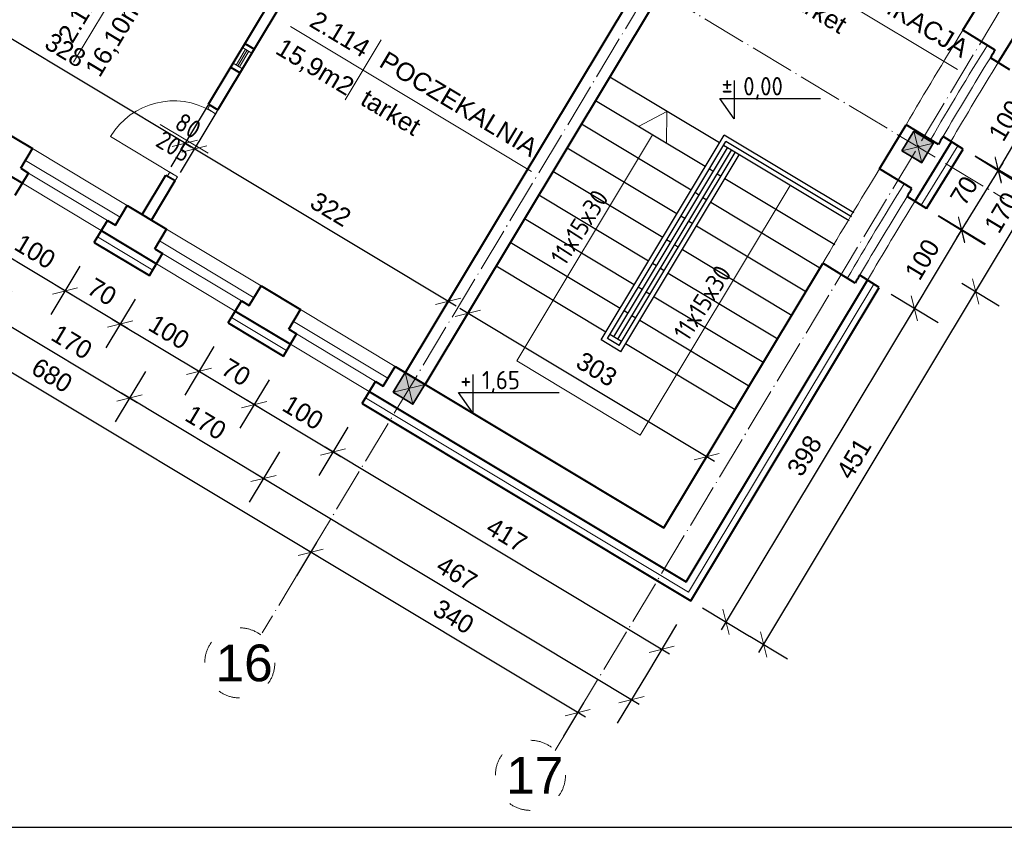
# Model space of a CAD drawing. Header units: millimetres. Extents: x -32003 to -19505, y 17931 to 29358.
# Tile 55 of 92: x -23323 to -22253, y 17931 to 18809. Entities that reach past the tile are written whole.
import ezdxf

# ---------------------------------------------------------------- set-up
doc = ezdxf.new("R2010")
doc.units = ezdxf.units.MM
doc.header["$PDMODE"] = 3
doc.linetypes.add('ACAD_ISO03W100', pattern=[30, 12, -18])
doc.linetypes.add('ACAD_ISO04W100', pattern=[30.5, 24, -3, 0.5, -3])
for name, color, linetype, lineweight in [('_wymiary', 1, 'Continuous', 9), ('drzwi', 140, 'Continuous', 13), ('NR', 7, 'Continuous', 13), ('opisy drzwi', 40, 'Continuous', 13), ('opisy pom', 3, 'Continuous', 18), ('podciąg', 10, 'Continuous', 35), ('schody', 21, 'Continuous', 25), ('sciany', 4, 'Continuous', 40), ('symetria', 7, 'ACAD_ISO03W100', 5), ('SZRAF', 51, 'Continuous', 9), ('słupy', 2, 'Continuous', 30), ('ściana', 4, 'Continuous', 40)]:
    doc.layers.add(name, color=color, linetype=linetype, lineweight=lineweight)
doc.styles.add('ISO', font='isocp.shx')
doc.styles.add('ROMANS', font='ROMANS')
doc.styles.add('style1', font='ARIAL.TTF')
doc.styles.add('SYSTEM', font='TXT')
doc.linetypes.add('BATTING', pattern='A,0.0001,-0.1,[134,ltypeshp.shx,S=0.1,R=0,X=-0.1,Y=0],-0.2,[134,ltypeshp.shx,S=0.1,R=180,X=0.1,Y=0],-0.1', length=0.4001)
doc.dimstyles.new('Jacek2', dxfattribs={"dimscale": 2, "dimtxt": 10, "dimasz": 10, "dimexe": 15, "dimexo": 15, "dimgap": 5, "dimtad": 1, "dimdec": 0, "dimrnd": 0.5, "dimzin": 0, "dimdsep": 46, "dimtxsty": 'Standard', "dimblk": 'OBLIQUE', "dimcen": 0, "dimdle": 5, "dimadec": 1, "dimazin": 0, "dimtfac": 1, "dimtdec": 0, "dimtofl": 0, "dimtmove": 0, "dimatfit": 3, "dimfxl": 0, "dimtolj": 1, "dimtzin": 0, "dimarcsym": 0})

# ---------------------------------------------------------------- blocks, each defined once
blk = doc.blocks.new('_OBLIQUE')
at = {"color": 0, "linetype": 'ByBlock'}
blk.add_line((-0.5, -0.5), (0.5, 0.5), dxfattribs=at)
blk = doc.blocks.new('*D1010')
at = {"layer": '_wymiary', "color": 0, "lineweight": -2}
for p, q in [((-22966.5, 18366.3), (-22998.2, 18313.5)), ((-22616.7, 18119.3), (-22991.3, 18344.3)), ((-22609, 18151.5), (-22640.7, 18098.7))]:
    blk.add_line(p, q, dxfattribs=at)
at = {"layer": 'Defpoints', "color": 0}
for p in [(-22951, 18392), (-22982.7, 18339.2), (-22593.6, 18177.2)]:
    blk.add_point(p, dxfattribs=at)
at = {"layer": '_wymiary', "color": 0, "lineweight": -2, "xscale": 20, "yscale": 20, "zscale": 20}
for p, rotation in [((-22982.7, 18339.2), 149.0000000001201), ((-22625.3, 18124.4), 329.0000000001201)]:
    blk.add_blockref('_OBLIQUE', p, dxfattribs=dict(at, rotation=rotation))
at = {"layer": '_wymiary', "color": 0, "insert": (-22793.7, 18249), "char_height": 20, "attachment_point": 5, "rotation": 329}
blk.add_mtext('\\A1;417', dxfattribs=at)
blk = doc.blocks.new('*D1011')
at = {"layer": '_wymiary', "color": 0, "lineweight": -2}
for p, q in [((-23052.2, 18417.8), (-23083.9, 18365)), ((-22974.1, 18334), (-23077, 18395.9)), ((-22966.5, 18366.3), (-22998.2, 18313.5))]:
    blk.add_line(p, q, dxfattribs=at)
at = {"layer": 'Defpoints', "color": 0}
for p in [(-23036.7, 18443.5), (-23068.4, 18390.7), (-22951, 18392)]:
    blk.add_point(p, dxfattribs=at)
at = {"layer": '_wymiary', "color": 0, "lineweight": -2, "xscale": 20, "yscale": 20, "zscale": 20}
for p, rotation in [((-23068.4, 18390.7), 149.0000000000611), ((-22982.7, 18339.2), 329.0000000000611)]:
    blk.add_blockref('_OBLIQUE', p, dxfattribs=dict(at, rotation=rotation))
at = {"layer": '_wymiary', "color": 0, "insert": (-23015.3, 18382.1), "char_height": 20, "attachment_point": 5, "rotation": 329}
blk.add_mtext('\\A1;100', dxfattribs=at)
blk = doc.blocks.new('*D1012')
at = {"layer": '_wymiary', "color": 0, "lineweight": -2}
for p, q in [((-23112.2, 18453.8), (-23143.9, 18401)), ((-23059.9, 18385.5), (-23137, 18431.9)), ((-23052.2, 18417.8), (-23083.9, 18365))]:
    blk.add_line(p, q, dxfattribs=at)
at = {"layer": 'Defpoints', "color": 0}
for p in [(-23096.7, 18479.5), (-23036.7, 18443.5), (-23128.4, 18426.8)]:
    blk.add_point(p, dxfattribs=at)
at = {"layer": '_wymiary', "color": 0, "lineweight": -2, "xscale": 20, "yscale": 20, "zscale": 20}
for p, rotation in [((-23128.4, 18426.8), 149.0000000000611), ((-23068.4, 18390.7), 329.0000000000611)]:
    blk.add_blockref('_OBLIQUE', p, dxfattribs=dict(at, rotation=rotation))
at = {"layer": '_wymiary', "color": 0, "insert": (-23088.1, 18425.9), "char_height": 20, "attachment_point": 5, "rotation": 329}
blk.add_mtext('\\A1;70', dxfattribs=at)
blk = doc.blocks.new('*D1013')
at = {"layer": '_wymiary', "color": 0, "lineweight": -2}
for p, q in [((-23197.9, 18505.3), (-23229.6, 18452.5)), ((-23119.9, 18421.6), (-23222.7, 18483.4)), ((-23112.2, 18453.8), (-23143.9, 18401))]:
    blk.add_line(p, q, dxfattribs=at)
at = {"layer": 'Defpoints', "color": 0}
for p in [(-23182.4, 18531), (-23214.2, 18478.3), (-23096.7, 18479.5)]:
    blk.add_point(p, dxfattribs=at)
at = {"layer": '_wymiary', "color": 0, "lineweight": -2, "xscale": 20, "yscale": 20, "zscale": 20}
for p, rotation in [((-23214.2, 18478.3), 149.0000000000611), ((-23128.4, 18426.8), 329.0000000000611)]:
    blk.add_blockref('_OBLIQUE', p, dxfattribs=dict(at, rotation=rotation))
at = {"layer": '_wymiary', "color": 0, "insert": (-23161, 18469.6), "char_height": 20, "attachment_point": 5, "rotation": 329}
blk.add_mtext('\\A1;100', dxfattribs=at)
blk = doc.blocks.new('*D1014')
at = {"layer": '_wymiary', "color": 0, "lineweight": -2}
for p, q in [((-23257.9, 18541.4), (-23289.6, 18488.6)), ((-23205.6, 18473.1), (-23282.7, 18519.5)), ((-23197.9, 18505.3), (-23229.6, 18452.5))]:
    blk.add_line(p, q, dxfattribs=at)
at = {"layer": 'Defpoints', "color": 0}
for p in [(-23242.4, 18567.1), (-23182.4, 18531), (-23274.2, 18514.3)]:
    blk.add_point(p, dxfattribs=at)
at = {"layer": '_wymiary', "color": 0, "lineweight": -2, "xscale": 20, "yscale": 20, "zscale": 20}
for p, rotation in [((-23274.2, 18514.3), 149.0000000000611), ((-23214.2, 18478.3), 329.0000000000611)]:
    blk.add_blockref('_OBLIQUE', p, dxfattribs=dict(at, rotation=rotation))
at = {"layer": '_wymiary', "color": 0, "insert": (-23233.9, 18513.4), "char_height": 20, "attachment_point": 5, "rotation": 329}
blk.add_mtext('\\A1;70', dxfattribs=at)
blk = doc.blocks.new('*D1015')
at = {"layer": '_wymiary', "color": 0, "lineweight": -2}
for p, q in [((-23343.6, 18592.9), (-23375.3, 18540.1)), ((-23265.6, 18509.2), (-23368.4, 18571)), ((-23257.9, 18541.4), (-23289.6, 18488.6))]:
    blk.add_line(p, q, dxfattribs=at)
at = {"layer": 'Defpoints', "color": 0}
for p in [(-23328.2, 18618.6), (-23359.9, 18565.8), (-23242.4, 18567.1)]:
    blk.add_point(p, dxfattribs=at)
at = {"layer": '_wymiary', "color": 0, "lineweight": -2, "xscale": 20, "yscale": 20, "zscale": 20}
for p, rotation in [((-23359.9, 18565.8), 149.0000000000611), ((-23274.2, 18514.3), 329.0000000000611)]:
    blk.add_blockref('_OBLIQUE', p, dxfattribs=dict(at, rotation=rotation))
at = {"layer": '_wymiary', "color": 0, "insert": (-23306.7, 18557.2), "char_height": 20, "attachment_point": 5, "rotation": 329}
blk.add_mtext('\\A1;100', dxfattribs=at)
blk = doc.blocks.new('*D812')
at = {"layer": '_wymiary', "color": 0, "lineweight": -2}
for p, q in [((-23041, 18339.2), (-23073.9, 18284.6)), ((-22649.6, 18064.6), (-23067, 18315.4)), ((-22640.7, 18098.7), (-22673.6, 18044))]:
    blk.add_line(p, q, dxfattribs=at)
at = {"layer": 'Defpoints', "color": 0}
for p in [(-23025.6, 18364.9), (-23058.4, 18310.3), (-22625.3, 18124.4)]:
    blk.add_point(p, dxfattribs=at)
at = {"layer": '_wymiary', "color": 0, "lineweight": -2, "xscale": 20, "yscale": 20, "zscale": 20}
for p, rotation in [((-23058.4, 18310.3), 149.0000000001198), ((-22658.1, 18069.8), 329.0000000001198)]:
    blk.add_blockref('_OBLIQUE', p, dxfattribs=dict(at, rotation=rotation))
at = {"layer": '_wymiary', "color": 0, "insert": (-22848, 18207.2), "char_height": 20, "attachment_point": 5, "rotation": 329}
blk.add_mtext('\\A1;467', dxfattribs=at)
blk = doc.blocks.new('*D813')
at = {"layer": '_wymiary', "color": 0, "lineweight": -2}
for p, q in [((-23186.7, 18426.8), (-23219.6, 18372.1)), ((-23049.9, 18305.1), (-23212.7, 18403)), ((-23041, 18339.2), (-23073.9, 18284.6))]:
    blk.add_line(p, q, dxfattribs=at)
at = {"layer": 'Defpoints', "color": 0}
for p in [(-23171.3, 18452.5), (-23204.1, 18397.8), (-23025.6, 18364.9)]:
    blk.add_point(p, dxfattribs=at)
at = {"layer": '_wymiary', "color": 0, "lineweight": -2, "xscale": 20, "yscale": 20, "zscale": 20}
for p, rotation in [((-23204.1, 18397.8), 149.0000000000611), ((-23058.4, 18310.3), 329.0000000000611)]:
    blk.add_blockref('_OBLIQUE', p, dxfattribs=dict(at, rotation=rotation))
at = {"layer": '_wymiary', "color": 0, "insert": (-23121, 18371.2), "char_height": 20, "attachment_point": 5, "rotation": 329}
blk.add_mtext('\\A1;170', dxfattribs=at)
blk = doc.blocks.new('*D814')
at = {"layer": '_wymiary', "color": 0, "lineweight": -2}
for p, q in [((-23332.5, 18514.3), (-23365.3, 18459.7)), ((-23195.6, 18392.7), (-23358.4, 18490.5)), ((-23186.7, 18426.8), (-23219.6, 18372.1))]:
    blk.add_line(p, q, dxfattribs=at)
at = {"layer": 'Defpoints', "color": 0}
for p in [(-23317, 18540.1), (-23349.9, 18485.4), (-23171.3, 18452.5)]:
    blk.add_point(p, dxfattribs=at)
at = {"layer": '_wymiary', "color": 0, "lineweight": -2, "xscale": 20, "yscale": 20, "zscale": 20}
for p, rotation in [((-23349.9, 18485.4), 149.0000000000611), ((-23204.1, 18397.8), 329.0000000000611)]:
    blk.add_blockref('_OBLIQUE', p, dxfattribs=dict(at, rotation=rotation))
at = {"layer": '_wymiary', "color": 0, "insert": (-23266.7, 18458.8), "char_height": 20, "attachment_point": 5, "rotation": 329}
blk.add_mtext('\\A1;170', dxfattribs=at)
blk = doc.blocks.new('*D815')
at = {"layer": '_wymiary', "color": 0, "lineweight": -2}
for p, q in [((-23478.2, 18601.9), (-23511, 18547.2)), ((-23341.3, 18480.2), (-23504.2, 18578.1)), ((-23332.5, 18514.3), (-23365.3, 18459.7))]:
    blk.add_line(p, q, dxfattribs=at)
at = {"layer": 'Defpoints', "color": 0}
for p in [(-23462.7, 18627.6), (-23495.6, 18573), (-23317, 18540.1)]:
    blk.add_point(p, dxfattribs=at)
at = {"layer": '_wymiary', "color": 0, "lineweight": -2, "xscale": 20, "yscale": 20, "zscale": 20}
for p, rotation in [((-23495.6, 18573), 149.0000000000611), ((-23349.9, 18485.4), 329.0000000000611)]:
    blk.add_blockref('_OBLIQUE', p, dxfattribs=dict(at, rotation=rotation))
at = {"layer": '_wymiary', "color": 0, "insert": (-23412.4, 18546.3), "char_height": 20, "attachment_point": 5, "rotation": 329}
blk.add_mtext('\\A1;170', dxfattribs=at)
blk = doc.blocks.new('*D839')
at = {"layer": '_wymiary', "color": 0, "lineweight": -2}
for p, q in [((-23000.7, 18240.6), (-23022.5, 18204.4)), ((-22708, 18050.5), (-23015.6, 18235.3)), ((-22710.3, 18066.1), (-22732, 18029.9))]:
    blk.add_line(p, q, dxfattribs=at)
at = {"layer": 'Defpoints', "color": 0}
for p in [(-22985.3, 18266.3), (-23007, 18230.1), (-22694.8, 18091.8)]:
    blk.add_point(p, dxfattribs=at)
at = {"layer": '_wymiary', "color": 0, "lineweight": -2, "xscale": 20, "yscale": 20, "zscale": 20}
for p, rotation in [((-23007, 18230.1), 149.0000000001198), ((-22716.6, 18055.6), 329.0000000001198)]:
    blk.add_blockref('_OBLIQUE', p, dxfattribs=dict(at, rotation=rotation))
at = {"layer": '_wymiary', "color": 0, "insert": (-22851.5, 18160), "char_height": 20, "attachment_point": 5, "rotation": 329}
blk.add_mtext('\\A1;340', dxfattribs=at)
blk = doc.blocks.new('*D840')
at = {"layer": '_wymiary', "color": 0, "lineweight": -2}
for p, q in [((-23583.9, 18591), (-23605.6, 18554.8)), ((-22998.5, 18225), (-23598.8, 18585.7)), ((-23000.7, 18240.6), (-23022.5, 18204.4))]:
    blk.add_line(p, q, dxfattribs=at)
at = {"layer": 'Defpoints', "color": 0}
for p in [(-23568.4, 18616.7), (-23590.2, 18580.5), (-22985.3, 18266.3)]:
    blk.add_point(p, dxfattribs=at)
at = {"layer": '_wymiary', "color": 0, "lineweight": -2, "xscale": 20, "yscale": 20, "zscale": 20}
for p, rotation in [((-23590.2, 18580.5), 149.0000000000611), ((-23007, 18230.1), 329.0000000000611)]:
    blk.add_blockref('_OBLIQUE', p, dxfattribs=dict(at, rotation=rotation))
at = {"layer": '_wymiary', "color": 0, "insert": (-23288.3, 18422.5), "char_height": 20, "attachment_point": 5, "rotation": 329}
blk.add_mtext('\\A1;680', dxfattribs=at)
blk = doc.blocks.new('*D1108')
at = {"layer": '_wymiary', "color": 0, "lineweight": -2}
for p, q in [((-22164.3, 18806), (-22213.7, 18723.6)), ((-22194.4, 18812.4), (-22143.7, 18781.9)), ((-22233.6, 18747.2), (-22182.9, 18716.8))]:
    blk.add_line(p, q, dxfattribs=at)
at = {"layer": 'Defpoints', "color": 0}
for p in [(-22220.1, 18827.8), (-22259.3, 18762.7), (-22208.6, 18732.2)]:
    blk.add_point(p, dxfattribs=at)
at = {"layer": '_wymiary', "color": 0, "lineweight": -2, "xscale": 20, "yscale": 20, "zscale": 20}
for p, rotation in [((-22169.4, 18797.4), 58.99999999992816), ((-22208.6, 18732.2), 238.9999999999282)]:
    blk.add_blockref('_OBLIQUE', p, dxfattribs=dict(at, rotation=rotation))
at = {"layer": '_wymiary', "color": 0, "insert": (-22206.2, 18775.1), "char_height": 20, "attachment_point": 5, "rotation": 59}
blk.add_mtext('\\A1;70', dxfattribs=at)
blk = doc.blocks.new('*D1109')
at = {"layer": '_wymiary', "color": 0, "lineweight": -2}
for p, q in [((-22203.2, 18741.3), (-22264.1, 18637.9)), ((-22233.4, 18747.5), (-22182.5, 18717.5)), ((-22284.2, 18661.3), (-22233.2, 18631.3))]:
    blk.add_line(p, q, dxfattribs=at)
at = {"layer": 'Defpoints', "color": 0}
for p in [(-22259.3, 18762.7), (-22310, 18676.5), (-22259.1, 18646.5)]:
    blk.add_point(p, dxfattribs=at)
at = {"layer": '_wymiary', "color": 0, "lineweight": -2, "xscale": 20, "yscale": 20, "zscale": 20}
for p, rotation in [((-22208.3, 18732.7), 59.51051967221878), ((-22259.1, 18646.5), 239.5105196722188)]:
    blk.add_blockref('_OBLIQUE', p, dxfattribs=dict(at, rotation=rotation))
at = {"layer": '_wymiary', "color": 0, "insert": (-22250.9, 18699.7), "char_height": 20, "attachment_point": 5, "rotation": 59.5105}
blk.add_mtext('\\A1;100', dxfattribs=at)
blk = doc.blocks.new('*D1110')
at = {"layer": '_wymiary', "color": 0, "lineweight": -2}
for p, q in [((-22254.1, 18653.8), (-22304.5, 18572)), ((-22284.5, 18660.8), (-22233.8, 18629.5)), ((-22324.4, 18596.1), (-22273.7, 18564.8))]:
    blk.add_line(p, q, dxfattribs=at)
at = {"layer": 'Defpoints', "color": 0}
for p in [(-22310, 18676.5), (-22349.9, 18611.8), (-22299.2, 18580.5)]:
    blk.add_point(p, dxfattribs=at)
at = {"layer": '_wymiary', "color": 0, "lineweight": -2, "xscale": 20, "yscale": 20, "zscale": 20}
for p, rotation in [((-22259.3, 18645.2), 58.32902363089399), ((-22299.2, 18580.5), 238.329023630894)]:
    blk.add_blockref('_OBLIQUE', p, dxfattribs=dict(at, rotation=rotation))
at = {"layer": '_wymiary', "color": 0, "insert": (-22296.3, 18623.4), "char_height": 20, "attachment_point": 5, "rotation": 58.329}
blk.add_mtext('\\A1;70', dxfattribs=at)
blk = doc.blocks.new('*D1111')
at = {"layer": '_wymiary', "color": 0, "lineweight": -2}
for p, q in [((-22293.7, 18589.7), (-22355.5, 18486.9)), ((-22324.2, 18596.4), (-22273.2, 18565.7)), ((-22375.7, 18510.7), (-22324.7, 18480))]:
    blk.add_line(p, q, dxfattribs=at)
at = {"layer": 'Defpoints', "color": 0}
for p in [(-22349.9, 18611.8), (-22401.4, 18526.1), (-22350.4, 18495.4)]:
    blk.add_point(p, dxfattribs=at)
at = {"layer": '_wymiary', "color": 0, "lineweight": -2, "xscale": 20, "yscale": 20, "zscale": 20}
for p, rotation in [((-22298.9, 18581.1), 58.99954430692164), ((-22350.4, 18495.4), 238.9995443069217)]:
    blk.add_blockref('_OBLIQUE', p, dxfattribs=dict(at, rotation=rotation))
at = {"layer": '_wymiary', "color": 0, "insert": (-22341.8, 18548.6), "char_height": 20, "attachment_point": 5, "rotation": 58.9995}
blk.add_mtext('\\A1;100', dxfattribs=at)
blk = doc.blocks.new('*D1112')
at = {"layer": '_wymiary', "color": 0, "lineweight": -2}
for p, q in [((-22345.2, 18504), (-22560.5, 18145.7)), ((-22375.7, 18510.7), (-22324.7, 18480)), ((-22580.7, 18169.5), (-22529.7, 18138.8))]:
    blk.add_line(p, q, dxfattribs=at)
at = {"layer": 'Defpoints', "color": 0}
for p in [(-22401.4, 18526.1), (-22606.4, 18184.9), (-22555.4, 18154.3)]:
    blk.add_point(p, dxfattribs=at)
at = {"layer": '_wymiary', "color": 0, "lineweight": -2, "xscale": 20, "yscale": 20, "zscale": 20}
for p, rotation in [((-22350.4, 18495.4), 59.00000000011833), ((-22555.4, 18154.3), 239.0000000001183)]:
    blk.add_blockref('_OBLIQUE', p, dxfattribs=dict(at, rotation=rotation))
at = {"layer": '_wymiary', "color": 0, "insert": (-22470, 18335.2), "char_height": 20, "attachment_point": 5, "rotation": 59}
blk.add_mtext('\\A1;398', dxfattribs=at)
blk = doc.blocks.new('*D848')
at = {"layer": '_wymiary', "color": 0, "lineweight": -2}
for p, q in [((-22519.5, 18121.1), (-22278.6, 18522.4)), ((-22298.9, 18522.9), (-22258.1, 18498.3)), ((-22529.5, 18138.7), (-22488.6, 18114.2))]:
    blk.add_line(p, q, dxfattribs=at)
at = {"layer": 'Defpoints', "color": 0}
for p in [(-22324.6, 18538.3), (-22283.8, 18513.8), (-22555.2, 18154.2)]:
    blk.add_point(p, dxfattribs=at)
at = {"layer": '_wymiary', "color": 0, "lineweight": -2, "xscale": 20, "yscale": 20, "zscale": 20}
for p, rotation in [((-22283.8, 18513.8), 59.02853115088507), ((-22514.3, 18129.6), 239.0285311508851)]:
    blk.add_blockref('_OBLIQUE', p, dxfattribs=dict(at, rotation=rotation))
at = {"layer": '_wymiary', "color": 0, "insert": (-22416.2, 18332), "char_height": 20, "attachment_point": 5, "rotation": 59.0285}
blk.add_mtext('\\A1;451', dxfattribs=at)
blk = doc.blocks.new('*D849')
at = {"layer": '_wymiary', "color": 0, "lineweight": -2}
for p, q in [((-22289, 18505.2), (-22187.7, 18673.6)), ((-22208, 18674.1), (-22167.1, 18649.6)), ((-22298.9, 18522.8), (-22258.1, 18498.3))]:
    blk.add_line(p, q, dxfattribs=at)
at = {"layer": 'Defpoints', "color": 0}
for p in [(-22233.7, 18689.6), (-22192.9, 18665), (-22324.6, 18538.3)]:
    blk.add_point(p, dxfattribs=at)
at = {"layer": '_wymiary', "color": 0, "lineweight": -2, "xscale": 20, "yscale": 20, "zscale": 20}
for p, rotation in [((-22192.9, 18665), 58.99051038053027), ((-22283.8, 18513.8), 238.9905103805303)]:
    blk.add_blockref('_OBLIQUE', p, dxfattribs=dict(at, rotation=rotation))
at = {"layer": '_wymiary', "color": 0, "insert": (-22255.5, 18599.7), "char_height": 20, "attachment_point": 5, "rotation": 58.9905}
blk.add_mtext('\\A1;170', dxfattribs=at)
blk = doc.blocks.new('*D1218')
at = {"layer": '_wymiary', "color": 0, "lineweight": -2}
for p, q in [((-22832.4, 18496.2), (-22851.5, 18464.4)), ((-22567.7, 18328.9), (-22844.6, 18495.3)), ((-22572.7, 18340.1), (-22591.8, 18308.4))]:
    blk.add_line(p, q, dxfattribs=at)
at = {"layer": 'Defpoints', "color": 0}
for p in [(-22816.9, 18521.9), (-22836, 18490.1), (-22557.2, 18365.9)]:
    blk.add_point(p, dxfattribs=at)
at = {"layer": '_wymiary', "color": 0, "lineweight": -2, "xscale": 20, "yscale": 20, "zscale": 20}
for p, rotation in [((-22836, 18490.1), 148.999999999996), ((-22576.3, 18334.1), 328.999999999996)]:
    blk.add_blockref('_OBLIQUE', p, dxfattribs=dict(at, rotation=rotation))
at = {"layer": '_wymiary', "color": 0, "insert": (-22695.9, 18429.2), "char_height": 20, "attachment_point": 5, "rotation": 329}
blk.add_mtext('\\A1;303', dxfattribs=at)
blk = doc.blocks.new('*D1219')
at = {"layer": '_wymiary', "color": 0, "lineweight": -2}
for p, q in [((-23109, 18709.6), (-23148.9, 18643.1)), ((-22848.9, 18497.8), (-23142, 18674)), ((-22852.7, 18510.9), (-22872.9, 18477.3))]:
    blk.add_line(p, q, dxfattribs=at)
at = {"layer": 'Defpoints', "color": 0}
for p in [(-23093.6, 18735.3), (-23133.5, 18668.8), (-22837.3, 18536.6)]:
    blk.add_point(p, dxfattribs=at)
at = {"layer": '_wymiary', "color": 0, "lineweight": -2, "xscale": 20, "yscale": 20, "zscale": 20}
for p, rotation in [((-23133.5, 18668.8), 149.0000000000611), ((-22857.5, 18503), 329.0000000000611)]:
    blk.add_blockref('_OBLIQUE', p, dxfattribs=dict(at, rotation=rotation))
at = {"layer": '_wymiary', "color": 0, "insert": (-22985.2, 18603.1), "char_height": 20, "attachment_point": 5, "rotation": 329}
blk.add_mtext('\\A1;322', dxfattribs=at)
blk = doc.blocks.new('*D1220')
at = {"layer": '_wymiary', "color": 0, "lineweight": -2}
for p, q in [((-23382.3, 18913.5), (-23439.8, 18817.9)), ((-23135.2, 18669.9), (-23432.9, 18848.7)), ((-23118.6, 18716.9), (-23159.2, 18649.3))]:
    blk.add_line(p, q, dxfattribs=at)
at = {"layer": 'Defpoints', "color": 0}
for p in [(-23366.8, 18939.2), (-23424.3, 18843.6), (-23103.2, 18742.6)]:
    blk.add_point(p, dxfattribs=at)
at = {"layer": '_wymiary', "color": 0, "lineweight": -2, "xscale": 20, "yscale": 20, "zscale": 20}
for p, rotation in [((-23424.3, 18843.6), 149.0000000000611), ((-23143.8, 18675), 329.0000000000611)]:
    blk.add_blockref('_OBLIQUE', p, dxfattribs=dict(at, rotation=rotation))
at = {"layer": '_wymiary', "color": 0, "insert": (-23273.7, 18776.4), "char_height": 20, "attachment_point": 5, "rotation": 329}
blk.add_mtext('\\A1;328', dxfattribs=at)

msp = doc.modelspace()

# ---------------------------------------------------------------- hatches: boundary and pattern name
at = {"layer": 'słupy', "lineweight": -3}
h = msp.add_hatch(color=256, dxfattribs=at)
h.paths.add_polyline_path([(-22346.6, 18670.9), (-22357.3, 18677.4), (-22363.8, 18666.7), (-22353.1, 18660.2)])
h.paths.add_polyline_path([(-22346.6, 18670.9), (-22340.2, 18681.7), (-22350.9, 18688.1), (-22357.3, 18677.4)])
h.paths.add_polyline_path([(-22346.6, 18670.9), (-22344.9, 18669.9), (-22338.5, 18680.6), (-22340.2, 18681.7)])
h.paths.add_polyline_path([(-22353.1, 18660.2), (-22351.4, 18659.2), (-22344.9, 18669.9), (-22346.6, 18670.9)])
h.paths.add_polyline_path([(-22351.4, 18659.2), (-22342.4, 18653.8), (-22335.9, 18664.5), (-22344.9, 18669.9)])
h.paths.add_polyline_path([(-22344.9, 18669.9), (-22335.9, 18664.5), (-22329.5, 18675.2), (-22338.5, 18680.6)])
h = msp.add_hatch(color=256, dxfattribs=at)
h.paths.add_polyline_path([(-22899.8, 18408.3), (-22910.5, 18414.8), (-22916.9, 18404), (-22906.2, 18397.6)])
h.paths.add_polyline_path([(-22899.8, 18408.3), (-22893.3, 18419), (-22904.1, 18425.5), (-22910.5, 18414.8)])
h.paths.add_polyline_path([(-22899.8, 18408.3), (-22898.1, 18407.3), (-22891.6, 18418), (-22893.3, 18419)])
h.paths.add_polyline_path([(-22906.2, 18397.6), (-22904.5, 18396.6), (-22898.1, 18407.3), (-22899.8, 18408.3)])
h.paths.add_polyline_path([(-22904.5, 18396.6), (-22895.5, 18391.2), (-22889.1, 18401.9), (-22898.1, 18407.3)])
h.paths.add_polyline_path([(-22898.1, 18407.3), (-22889.1, 18401.9), (-22882.6, 18412.6), (-22891.6, 18418)])

# ---------------------------------------------------------------- linework, layer by layer
msp.add_lwpolyline([(-32003.2, 29357.5), (-19505.5, 29357.5), (-19505.5, 17930.8), (-32003.2, 17930.8)], close=True)
at = {"ltscale": 2}
for points in [[(-22546.5, 18743.1), (-22546.5, 18701.4), (-22562.1, 18723.5), (-22452.6, 18723.5)], [(-22830.5, 18423.5), (-22830.5, 18381.8), (-22846.2, 18403.9), (-22736.7, 18403.9)]]:
    msp.add_lwpolyline(points, dxfattribs=at)
at = {"layer": 'drzwi'}
for p, q in [((-23068.2, 18777.4), (-23078.5, 18783.6)), ((-23088, 18760.1), (-23077.7, 18777.3)), ((-23086.3, 18759.1), (-23076, 18776.2)), ((-23084.5, 18758), (-23074.2, 18775.2)), ((-23070.8, 18773.1), (-23081.1, 18779.3)), ((-23081.1, 18756), (-23091.4, 18762.2)), ((-23083.7, 18751.7), (-23094, 18757.9)), ((-22619.7, 18709.7), (-22650.3, 18693.2)), ((-22619.7, 18709.7), (-22620, 18674.9)), ((-22350.9, 18688.1), (-22342.5, 18653.9)), ((-23156, 18641.1), (-23224.5, 18682.3)), ((-22782.9, 18438.2), (-22635.2, 18684)), ((-22329.5, 18675.2), (-22363.9, 18666.8)), ((-22485.5, 18629.1), (-22648.7, 18357.5)), ((-22648.7, 18357.5), (-22782.9, 18438.2)), ((-22904.1, 18425.5), (-22895.7, 18391.3)), ((-22882.6, 18412.6), (-22917.1, 18404.1))]:
    msp.add_line(p, q, dxfattribs=at)
for points in [[(-23107.9, 18711.4), (-23110.5, 18707.1), (-23119, 18712.3), (-23116.5, 18716.6)], [(-23151.7, 18638.6), (-23154.2, 18634.3), (-23162.8, 18639.4), (-23160.2, 18643.7)]]:
    msp.add_lwpolyline(points, close=True, dxfattribs=at)
msp.add_arc((-23156, 18641.1), 80, 59, 149, dxfattribs=at)
at = {"layer": 'opisy drzwi'}
for p, q in [((-23170.6, 18695.4), (-23118.4, 18664.1)), ((-23206.6, 18607.4), (-23309.4, 18669.2)), ((-23214.3, 18594.5), (-23317.2, 18656.3)), ((-23228, 18591.1), (-23313.7, 18642.6)), ((-23234.7, 18580), (-23320.4, 18631.5)), ((-23060.9, 18519.8), (-23163.7, 18581.6)), ((-23068.6, 18507), (-23171.4, 18568.8)), ((-23082.3, 18503.5), (-23168, 18555)), ((-23089, 18492.4), (-23174.7, 18543.9)), ((-22915.1, 18432.3), (-23018, 18494.1)), ((-22922.9, 18419.4), (-23025.7, 18481.2)), ((-22936.6, 18416), (-23022.3, 18467.5)), ((-22943.3, 18404.8), (-23029, 18456.3))]:
    msp.add_line(p, q, dxfattribs=at)
for centre, radius, start, end in [((-18233.7, 16285.5), 4777.9, 148.2732, 149.7124), ((-18232.6, 16284.9), 4748, 148.2732, 149.7211), ((-18232.6, 16284.9), 4738, 148.3942, 149.6058), ((-18232.6, 16284.9), 4728, 148.3942, 149.6058), ((-18324.3, 16134.7), 4777.9, 148.2732, 149.7124), ((-18323.2, 16134), 4748, 148.2732, 149.7211), ((-18323.2, 16134), 4738, 148.3942, 149.6058), ((-18323.2, 16134), 4728, 148.3942, 149.6058)]:
    msp.add_arc(centre, radius, start, end, dxfattribs=at)
at = {"layer": 'opisy pom'}
for p, q in [((-23264.9, 18763.1), (-23021.7, 19167.9)), ((-22565.7, 18912.9), (-22303.4, 18755.2)), ((-23029.1, 18801.9), (-22766.8, 18644.2)), ((-22930.3, 18787.6), (-22969.5, 18722.4))]:
    msp.add_line(p, q, dxfattribs=at)
at = {"layer": 'podciąg'}
for p, q in [((-22363.9, 18666.8), (-22351.1, 18688.2)), ((-22351.1, 18688.2), (-22329.6, 18675.3)), ((-22342.5, 18653.9), (-22329.6, 18675.3)), ((-22363.9, 18666.8), (-22342.5, 18653.9)), ((-22917.1, 18404.1), (-22904.2, 18425.6)), ((-22904.2, 18425.6), (-22882.8, 18412.7)), ((-22895.7, 18391.3), (-22882.8, 18412.7)), ((-22917.1, 18404.1), (-22895.7, 18391.3))]:
    msp.add_line(p, q, dxfattribs=at)
at = {"layer": 'schody'}
for p, q in [((-22562.3, 18675.3), (-22681.7, 18747)), ((-22577.8, 18649.6), (-22697.1, 18721.3)), ((-22593.2, 18623.8), (-22712.6, 18695.6)), ((-22691.1, 18461), (-22557.2, 18683.8)), ((-22684.2, 18462.7), (-22555.5, 18677)), ((-22416.4, 18599.2), (-22557.2, 18683.8)), ((-22419, 18595), (-22555.5, 18677)), ((-22608.7, 18598.1), (-22728.1, 18669.8)), ((-22677.4, 18464.4), (-22553.8, 18670.1)), ((-22673.1, 18461.8), (-22549.5, 18667.5)), ((-22671.4, 18455), (-22545.2, 18665)), ((-22549.5, 18667.5), (-22558.1, 18672.7)), ((-22421.5, 18590.7), (-22549.5, 18667.5)), ((-22669.7, 18448.1), (-22540.9, 18662.4)), ((-22624.1, 18572.4), (-22743.5, 18644.1)), ((-22569.2, 18644.4), (-22573.5, 18647)), ((-22564.9, 18641.8), (-22560.6, 18639.3)), ((-22556.4, 18636.7), (-22437, 18565)), ((-22584.7, 18618.7), (-22589, 18621.3)), ((-22639.6, 18546.7), (-22759, 18618.4)), ((-22580.4, 18616.1), (-22576.1, 18613.5)), ((-22571.8, 18611), (-22452.4, 18539.2)), ((-22655, 18521), (-22774.4, 18592.7)), ((-22600.1, 18593), (-22604.4, 18595.5)), ((-22595.8, 18590.4), (-22591.5, 18587.8)), ((-22587.3, 18585.2), (-22467.9, 18513.5)), ((-22615.6, 18567.3), (-22619.9, 18569.8)), ((-22670.5, 18495.3), (-22789.9, 18567)), ((-22611.3, 18564.7), (-22607, 18562.1)), ((-22602.7, 18559.5), (-22483.4, 18487.8)), ((-22685.9, 18469.5), (-22805.3, 18541.3)), ((-22631, 18541.5), (-22635.3, 18544.1)), ((-22626.7, 18539), (-22622.4, 18536.4)), ((-22618.2, 18533.8), (-22498.8, 18462.1)), ((-22646.5, 18515.8), (-22650.8, 18518.4)), ((-22642.2, 18513.3), (-22637.9, 18510.7)), ((-22633.6, 18508.1), (-22514.3, 18436.4)), ((-22661.9, 18490.1), (-22666.2, 18492.7)), ((-22657.6, 18487.5), (-22653.4, 18485)), ((-22649.1, 18482.4), (-22529.7, 18410.7)), ((-22669.7, 18448.1), (-22691.1, 18461)), ((-22671.4, 18455), (-22684.2, 18462.7)), ((-22668.8, 18459.2), (-22681.7, 18467)), ((-22545.2, 18385), (-22664.5, 18456.7))]:
    msp.add_line(p, q, dxfattribs=at)
at = {"layer": 'sciany'}
for p, q in [((-23322.3, 18647.8), (-23309.4, 18669.2)), ((-23328.2, 18618.6), (-23313.7, 18642.6)), ((-23219.4, 18585.9), (-23206.6, 18607.4)), ((-23242.4, 18567.1), (-23228, 18591.1)), ((-23176.6, 18560.2), (-23163.7, 18581.6)), ((-23182.4, 18531), (-23168, 18555)), ((-23073.7, 18498.4), (-23060.9, 18519.8)), ((-23096.7, 18479.5), (-23082.3, 18503.5)), ((-23030.9, 18472.6), (-23018, 18494.1)), ((-23036.7, 18443.5), (-23022.3, 18467.5)), ((-22928, 18410.8), (-22915.1, 18432.3)), ((-22951, 18392), (-22936.6, 18416))]:
    msp.add_line(p, q, dxfattribs=at)
at = {"layer": 'symetria', "linetype": 'ACAD_ISO04W100', "ltscale": 2}
for p, q in [((-26081.4, 20915.2), (-22252.8, 18614.7)), ((-22451.4, 19154.5), (-23059.6, 18142.4)), ((-22160.8, 18980.2), (-22741.1, 18014.4))]:
    msp.add_line(p, q, dxfattribs=at)
at = {"layer": 'symetria', "ltscale": 2}
for centre in [(-23084.1, 18109.7), (-22768, 17987.4)]:
    msp.add_circle(centre, 38.1, dxfattribs=at)
at = {"layer": 'SZRAF', "linetype": 'BATTING', "ltscale": 14}
for p, q in [((-22343.1, 18607.6), (-22303.2, 18672.3)), ((-23238.8, 18573.1), (-23178.8, 18537)), ((-22596, 18186.8), (-22394.7, 18521.8)), ((-23093.1, 18485.5), (-23033.1, 18449.5)), ((-22947.4, 18398), (-22596, 18186.8))]:
    msp.add_line(p, q, dxfattribs=at)
at = {"layer": 'słupy', "lineweight": -3}
for p, q in [((-22363.8, 18666.7), (-22350.9, 18688.1)), ((-22350.9, 18688.1), (-22329.5, 18675.2)), ((-22342.4, 18653.8), (-22329.5, 18675.2)), ((-22363.8, 18666.7), (-22342.4, 18653.8)), ((-22916.9, 18404), (-22904.1, 18425.5)), ((-22904.1, 18425.5), (-22882.6, 18412.6)), ((-22895.5, 18391.2), (-22882.6, 18412.6)), ((-22916.9, 18404), (-22895.5, 18391.2))]:
    msp.add_line(p, q, dxfattribs=at)
at = {"layer": 'ściana'}
for p, q in [((-23118.2, 18717.6), (-23023.2, 18875.7)), ((-23107.9, 18711.4), (-23013.3, 18868.9)), ((-22904, 18425.6), (-22633.6, 18875.6)), ((-22882.6, 18412.7), (-22605.9, 18873.1)), ((-22297.6, 18798.1), (-22268.3, 18845.8)), ((-22259.3, 18762.7), (-22219.4, 18827.4)), ((-22262.5, 18776.4), (-22297.7, 18798.1)), ((-23078.5, 18783.6), (-23068.2, 18777.4)), ((-22246.5, 18754.8), (-22267.8, 18767.9)), ((-23094, 18757.9), (-23083.7, 18751.7)), ((-23118.2, 18717.6), (-23107.9, 18711.4)), ((-23352.3, 18694.9), (-23309.4, 18669.2)), ((-22388.3, 18647.2), (-22359.4, 18695.2)), ((-22324.3, 18673.6), (-22359.4, 18695.2)), ((-22349.9, 18611.8), (-22310, 18676.5)), ((-22297.2, 18668.6), (-22319.3, 18682.2)), ((-23380.4, 18667.5), (-23320.4, 18631.5)), ((-22337.2, 18603.9), (-22297.2, 18668.6)), ((-23322.3, 18647.8), (-23313.7, 18642.6)), ((-22353.2, 18625.6), (-22388.3, 18647.2)), ((-23190.3, 18597.6), (-23164.5, 18640.4)), ((-23180, 18591.4), (-23154.2, 18634.3)), ((-23164.5, 18640.4), (-23154.2, 18634.3)), ((-22337.2, 18603.9), (-22358.4, 18617.1)), ((-23206.6, 18607.4), (-23163.7, 18581.6)), ((-23228, 18591.1), (-23219.4, 18585.9)), ((-23234.7, 18580), (-23174.7, 18543.9)), ((-23242.4, 18567.1), (-23182.4, 18531)), ((-23176.6, 18560.2), (-23168, 18555)), ((-22622.8, 18256.6), (-22450, 18544.3)), ((-22415, 18522.7), (-22450.1, 18544.4)), ((-22598.7, 18197.8), (-22401.4, 18526.1)), ((-22388.7, 18518.2), (-22409.9, 18531.4)), ((-23060.9, 18519.8), (-23018, 18494.1)), ((-22593.6, 18177.2), (-22388.7, 18518.2)), ((-23082.3, 18503.5), (-23073.7, 18498.4)), ((-23089, 18492.4), (-23029, 18456.3)), ((-23096.7, 18479.5), (-23036.7, 18443.5)), ((-23030.9, 18472.6), (-23022.3, 18467.5)), ((-22915.1, 18432.3), (-22622.8, 18256.6)), ((-22936.6, 18416), (-22928, 18410.8)), ((-22943.3, 18404.8), (-22598.7, 18197.8)), ((-22951, 18392), (-22593.6, 18177.2))]:
    msp.add_line(p, q, dxfattribs=at)
for centre, start, end in [((-18232.6, 16284.9), 148.2731, 148.394), ((-18232.6, 16284.9), 149.6031, 149.7241), ((-18323.2, 16134), 148.2731, 148.394), ((-18323.2, 16134), 149.6031, 149.7241)]:
    msp.add_arc(centre, 4738, start, end, dxfattribs=at)

# ---------------------------------------------------------------- texts
at = {"layer": 'NR', "ltscale": 5, "char_height": 40, "width": 65, "attachment_point": 1, "style": 'style1'}
for s, insert in [('16', (-23110.4, 18129.7)), ('17', (-22794.3, 18007.4))]:
    msp.add_mtext(s, dxfattribs=dict(at, insert=insert))
at = {"layer": 'opisy drzwi', "style": 'ISO'}
for s, p in [('80', (-23156.5, 18692.1)), ('205', (-23177, 18672.8))]:
    msp.add_text(s, height=20, rotation=329, dxfattribs=at).set_placement(p)
at = {"layer": 'opisy pom', "attachment_point": 1}
for s, insert, char_height, rotation, style in [('{\\fArial|b0|i0|c238|p34;16,10m2  tarket}', (-23253.5, 18755.7), 19.8, 59, 'SYSTEM'), ('{\\fArial|b0|i0|c238|p34;18,1m2  tarket}', (-22573.1, 18901.4), 19.8, 329, 'SYSTEM'), ('{\\fArial|b0|i0|c238|p34;KOMUNIKACJA}', (-22460.4, 18887.2), 19.8, 329, 'SYSTEM'), ('{\\fArial|b0|i0|c238|p34;2.113}', (-23283.1, 18792.7), 19.8, 59, 'SYSTEM'), ('{\\fArial|b0|i0|c238|p34;2.114}', (-22999.6, 18820.1), 19.8, 329, 'SYSTEM'), ('{\\fArial|b0|i0|c238|p34;15,9m2  tarket}', (-23036.5, 18790.4), 19.8, 329, 'SYSTEM'), ('{\\fArial|b0|i0|c238|p34;POCZEKALNIA}', (-22923.7, 18776.2), 19.8, 329, 'SYSTEM'), ('{\\Fisocp.shx|c238;11x15x30}', (-22747.3, 18551.3), 20, 57.2327, 'ROMANS'), ('{\\Fisocp.shx|c238;11x15x30}', (-22613.6, 18469.1), 20, 57.2327, 'ROMANS')]:
    msp.add_mtext(s, dxfattribs=dict(at, insert=insert, char_height=char_height, rotation=rotation, style=style))
at = {"layer": 'opisy pom', "char_height": 20, "attachment_point": 1, "style": 'ROMANS'}
for s, insert in [('{\\Fisocp.shx|c0;±\\Fisocp.shx|c1; \\Fisocp.shx|c238;0,00}', (-22560.2, 18747)), ('{\\Fisocp.shx|c238;+\\Fisocp.shx|c1; \\Fisocp.shx|c238;1,65}', (-22844.3, 18427.4))]:
    msp.add_mtext(s, dxfattribs=dict(at, insert=insert))

# ---------------------------------------------------------------- dimensions: what is measured, and where the dimension line sits
at = {"layer": '_wymiary'}
for base, p1, p2, picture, middle in [((-23424.3, 18843.6), (-23103.2, 18742.6), (-23366.8, 18939.2), '*D1220', (-23273.7, 18776.4)), ((-23133.5, 18668.8), (-22837.3, 18536.6), (-23093.6, 18735.3), '*D1219', (-22985.2, 18603.1)), ((-23495.6, 18573), (-23317, 18540.1), (-23462.7, 18627.6), '*D815', (-23412.4, 18546.3)), ((-23359.9, 18565.8), (-23242.4, 18567.1), (-23328.2, 18618.6), '*D1015', (-23306.7, 18557.2)), ((-23274.2, 18514.3), (-23182.4, 18531), (-23242.4, 18567.1), '*D1014', (-23233.9, 18513.4)), ((-23349.9, 18485.4), (-23171.3, 18452.5), (-23317, 18540.1), '*D814', (-23266.7, 18458.8)), ((-23214.2, 18478.3), (-23096.7, 18479.5), (-23182.4, 18531), '*D1013', (-23161, 18469.6)), ((-23128.4, 18426.8), (-23036.7, 18443.5), (-23096.7, 18479.5), '*D1012', (-23088.1, 18425.9)), ((-23204.1, 18397.8), (-23025.6, 18364.9), (-23171.3, 18452.5), '*D813', (-23121, 18371.2)), ((-23068.4, 18390.7), (-22951, 18392), (-23036.7, 18443.5), '*D1011', (-23015.3, 18382.1))]:
    dim = msp.add_linear_dim(base=base, p1=p1, p2=p2, angle=329, dimstyle='Jacek2', override={"dimtmove": 1}, dxfattribs=at)
    dim.commit()
    dim.dimension.update_dxf_attribs({"geometry": picture, "text_midpoint": middle})
for p1, p2, distance, text, picture, middle in [((-22220.1, 18827.8), (-22259.3, 18762.7), 59.1, '70', '*D1108', (-22206.2, 18775.1)), ((-22324.6, 18538.3), (-22233.7, 18689.6), -47.6, '170', '*D849', (-22255.5, 18599.7)), ((-22310, 18676.5), (-22349.9, 18611.8), 59.6, '70', '*D1110', (-22296.3, 18623.4)), ((-22555.2, 18154.2), (-22324.6, 18538.3), -47.6, '451', '*D848', (-22416.2, 18332)), ((-22694.8, 18091.8), (-22985.3, 18266.3), 42.2, '340', '*D839', (-22851.5, 18160))]:
    dim = msp.add_aligned_dim(p1=p1, p2=p2, distance=distance, text=text, dimstyle='Jacek2', dxfattribs=at)
    dim.commit()
    dim.dimension.update_dxf_attribs({"geometry": picture, "text_midpoint": middle})
for p1, p2, distance, picture, middle in [((-22259.3, 18762.7), (-22310, 18676.5), 59.1, '*D1109', (-22250.9, 18699.7)), ((-22349.9, 18611.8), (-22401.4, 18526.1), 59.6, '*D1111', (-22341.8, 18548.6)), ((-22401.4, 18526.1), (-22606.4, 18184.9), 59.6, '*D1112', (-22470, 18335.2)), ((-22557.2, 18365.9), (-22816.9, 18521.9), 37.1, '*D1218', (-22695.9, 18429.2)), ((-22593.6, 18177.2), (-22951, 18392), 61.6, '*D1010', (-22793.7, 18249)), ((-22625.3, 18124.4), (-23025.6, 18364.9), 63.8, '*D812', (-22848, 18207.2))]:
    dim = msp.add_aligned_dim(p1=p1, p2=p2, distance=distance, dimstyle='Jacek2', dxfattribs=at)
    dim.commit()
    dim.dimension.update_dxf_attribs({"geometry": picture, "text_midpoint": middle})
dim = msp.add_linear_dim(base=(-23590.2, 18580.5), p1=(-22985.3, 18266.3), p2=(-23568.4, 18616.7), angle=329, text='680', dimstyle='Jacek2', override={"dimtmove": 1}, dxfattribs=at)
dim.commit()
dim.dimension.update_dxf_attribs({"geometry": '*D840', "text_midpoint": (-23288.3, 18422.5)})

doc.saveas('drawing.dxf')
